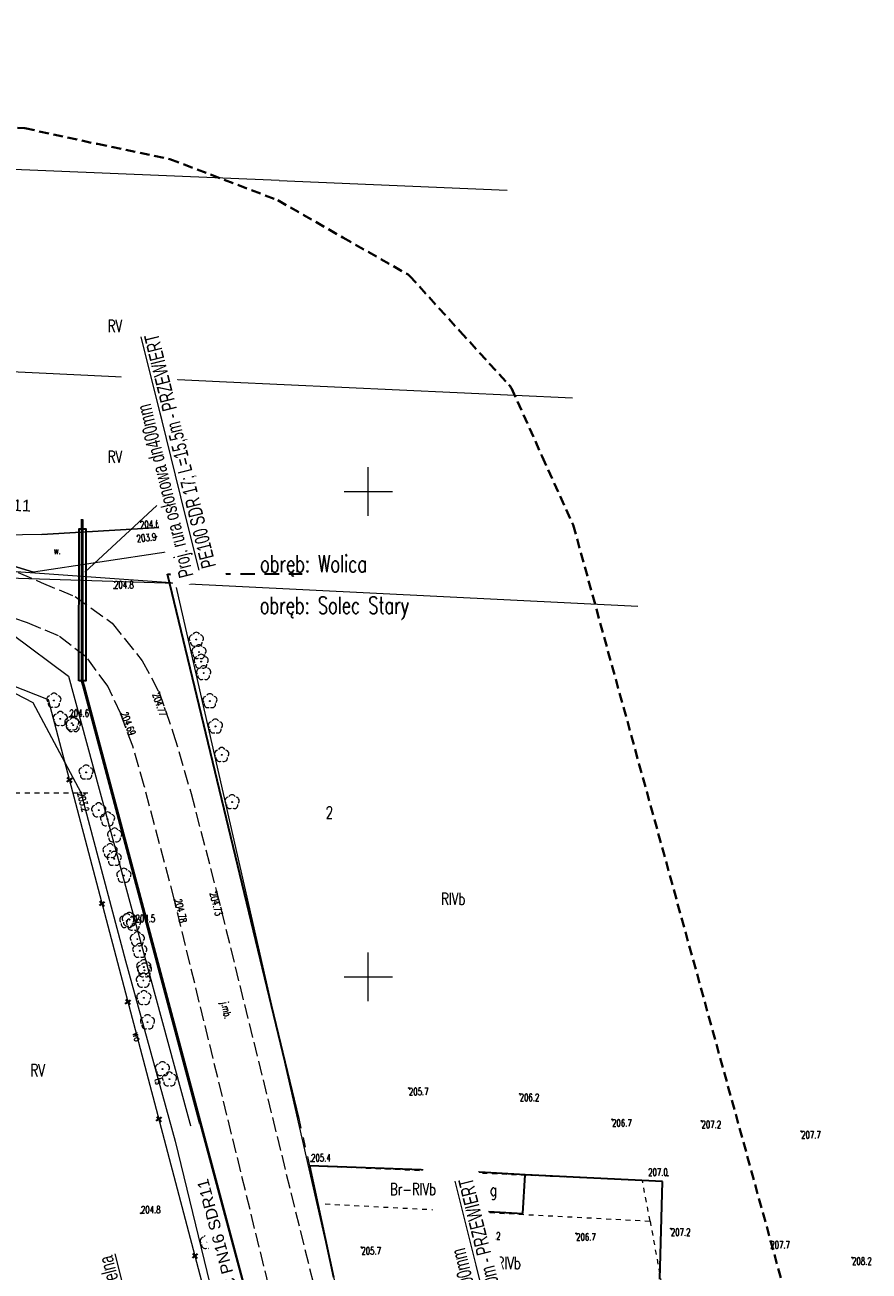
# Model space of a CAD drawing. Header units: metres. Extents: x 7496982 to 7497528, y 5603168 to 5605598.
# Tile 23 of 74: x 7497365 to 7497452, y 5603420 to 5603548. Entities that reach past the tile are written whole.
import ezdxf
from ezdxf.enums import TextEntityAlignment as Align

# ---------------------------------------------------------------- set-up
doc = ezdxf.new("R2010")
doc.units = ezdxf.units.M
doc.header["$MEASUREMENT"] = 0
for name, pattern in [('1', [0]), ('1_SUTP_A', [0]), ('1_SUWP', [0]), ('2', [1.5, 1, -0.5]), ('2_OTKJ', [2, 1.5, -0.5]), ('2_OTKR', [0]), ('2_OTKR_A', [2, 1, -1]), ('2_OTOB', [2, 1, -1]), ('2_OTOO', [0]), ('4', [2.5, 1.5, -1]), ('BUD', [0]), ('GAO', [2.5, 1.5, -1]), ('GDE', [0]), ('GUK', [2, 1.5, -0.5]), ('GUZ', [1, 0.5, -0.5])]:
    doc.linetypes.add(name, pattern=pattern)
doc.layers.get('0').update_dxf_attribs({"color": 250, "linetype": 'CONTINUOUS', "lineweight": 100})
for name, color, linetype, lineweight in [('! IS_opis woda', 7, 'CONTINUOUS', 9), ('! IS_woda', 5, 'CONTINUOUS', 50), ('! r.o.', 7, 'CONTINUOUS', 30), ('!_gaz', 40, 'CONTINUOUS', 40), ('!COPIS', 7, 'CONTINUOUS', 15), ('_MAPA_L_0', 7, '1', 18), ('EBUOA_T_1', 14, 'CONTINUOUS', 25), ('EBUPP_L_3', 250, 'BUD', 30), ('EDZPD_L_0', 3, 'GDE', 18), ('EDZTD_T_0', 3, 'CONTINUOUS', 18), ('EKLPK_L_0', 90, 'GUK', 18), ('EKLTK_T_0', 90, 'CONTINUOUS', 25), ('EPGPO_L_0', 7, 'GAO', 35), ('EPGTO_T_0', 7, 'CONTINUOUS', 50), ('EUZPU_L_0', 90, '4', 18), ('EUZPU_L_3_L_0', 7, '1', 0), ('OTK_E_T_0', 7, 'CONTINUOUS', 0), ('OTK_E_T_4', 7, 'CONTINUOUS', 0), ('OTK_L_0', 7, '2_OTKJ', 18), ('OTK_L_5', 7, '2_OTKR_A', 18), ('OTO_L_0', 7, '2_OTOO', 35), ('OTO_L_1', 7, '2_OTOB', 18), ('OTR_T_0', 7, 'CONTINUOUS', 18), ('OTR_T_1', 7, 'CONTINUOUS', 18), ('OTZ_T_0', 3, 'CONTINUOUS', 18), ('SUNR_T_0', 7, 'CONTINUOUS', 18), ('SUTP_E_T_0', 30, 'CONTINUOUS', 0), ('SUTP_L_0', 30, '1_SUTP_A', 18), ('SUWP_E_T_0', 5, 'CONTINUOUS', 0), ('SUWP_L_0', 5, '1_SUWP', 18), ('SZZPZ_T_0_T_0', 7, 'CONTINUOUS', 0), ('ZAKRES_L_0', 1, '2', 40), ('ZAKRES_L_0_a', 1, '2', 40)]:
    doc.layers.add(name, color=color, linetype=linetype, lineweight=lineweight)
doc.styles.add('ARIAL', font='arial.ttf', dxfattribs={"width": 0.8})
doc.styles.add('R', font='arial.ttf')
doc.styles.get("Standard").update_dxf_attribs({"font": 'Simplex.SHX', "width": 0.75})

# ---------------------------------------------------------------- blocks, each defined once
blk = doc.blocks.new('1_SUPS')
at = {"linetype": 'Continuous'}
blk.add_circle((0, 0), 0.0625, dxfattribs=at)
blk = doc.blocks.new('2_OTZL')
at = {"linetype": 'Continuous'}
blk.add_circle((0, 0), 0.045, dxfattribs=at)
for centre, start, end in [((-0.36, 0.12), 102.1445, 221.86), ((0, 0.38), 30.1401, 149.8599), ((0.36, 0.12), 318.14, 77.8555), ((-0.22, -0.3), 174.1482, 293.8542), ((0.22, -0.3), 246.1458, 5.8518)]:
    blk.add_arc(centre, 0.375, start, end, dxfattribs=at)
blk = doc.blocks.new('2_OTRS')
at = {"linetype": 'Continuous'}
blk.add_circle((0, 0), 0.045, dxfattribs=at)
blk = doc.blocks.new('2_OTRN')
at = {"linetype": 'Continuous'}
blk.add_circle((0, 0), 0.045, dxfattribs=at)
blk = doc.blocks.new('DLI')
at = {"linetype": 'Continuous'}
blk.add_circle((0, 0), 0.045, dxfattribs=at)
for centre, start, end in [((-0.36, 0.12), 102.1445, 221.86), ((0, 0.38), 30.1401, 149.8599), ((0.36, 0.12), 318.14, 77.8555), ((-0.22, -0.3), 174.1482, 293.8542), ((0.22, -0.3), 246.1458, 5.8518)]:
    blk.add_arc(centre, 0.375, start, end, dxfattribs=at)
blk = doc.blocks.new('krzyż')
at = {"layer": '!_gaz', "color": 1, "linetype": 'ByBlock'}
for points in [[(-0.49, 0.45), (0.49, -0.45)], [(-0.43, -0.58), (0.4, 0.54)]]:
    blk.add_lwpolyline(points, dxfattribs=at)

msp = doc.modelspace()

# ---------------------------------------------------------------- linework, layer by layer
at = {"layer": '! IS_woda', "linetype": 'Continuous'}
msp.add_lwpolyline([(7497132.24921, 5603496.79395), (7497132.21671, 5603496.12775), (7497157.50043, 5603494.97128), (7497189.31155, 5603493.46162), (7497231.38314, 5603491.46502), (7497250.17806, 5603490.46726), (7497281.33791, 5603487.9699), (7497299.19608, 5603486.30762), (7497299.39465, 5603486.28645), (7497299.39465, 5603486.28645), (7497300.10499, 5603495.72111), (7497312.69704, 5603494.93337), (7497327.74528, 5603493.97238), (7497328.56999, 5603498.67649), (7497370.51153, 5603497.31123), (7497370.51497, 5603491.23723), (7497370.51497, 5603480.45582), (7497370.6311, 5603480.01695), (7497392.82397, 5603396.85646)], dxfattribs=at)
at = {"layer": '! r.o.', "ltscale": 0.08}
msp.add_lwpolyline([(7497370.16236, 5603480.50189), (7497370.19077, 5603496.14332), (7497370.87701, 5603496.15036), (7497370.88466, 5603480.47107)], close=True, dxfattribs=at)
at = {"layer": '_MAPA_L_0', "linetype": '1'}
for p, q in [((7497400, 5603497.5), (7497400, 5603502.5)), ((7497397.5, 5603500), (7497402.5, 5603500)), ((7497400, 5603447.5), (7497400, 5603452.5)), ((7497397.5, 5603450), (7497402.5, 5603450))]:
    msp.add_line(p, q, dxfattribs=at)
at = {"layer": 'EBUPP_L_3', "linetype": '1'}
for p, q in [((7497410.2775, 5603429.94854), (7497410.04396, 5603425.94915)), ((7497416.18176, 5603429.60377), (7497410.2775, 5603429.94854)), ((7497415.94822, 5603425.60438), (7497416.18176, 5603429.60377)), ((7497410.04396, 5603425.94915), (7497415.94822, 5603425.60438))]:
    msp.add_line(p, q, dxfattribs=at)
at = {"layer": 'EDZPD_L_0', "linetype": 'GDE'}
for p, q in [((7497390.81, 5603532.04), (7497361.2, 5603533.27)), ((7497390.81, 5603532.04), (7497414.33215, 5603531.03475)), ((7497385.4, 5603511.25), (7497343.66, 5603513.24)), ((7497421.05305, 5603509.61187), (7497385.4, 5603511.25)), ((7497380.13, 5603490.56), (7497138.06, 5603507.61)), ((7497124.54, 5603498.74), (7497380.13, 5603490.56)), ((7497399.96, 5603403.67), (7497380.13, 5603490.56)), ((7497380.13, 5603490.56), (7497427.77498, 5603488.18573)), ((7497363.28, 5603485.29), (7497369.1, 5603480.96)), ((7497369.1, 5603480.96), (7497390.01, 5603404.02))]:
    msp.add_line(p, q, dxfattribs=at)
at = {"layer": 'EKLPK_L_0', "linetype": 'GUZ'}
msp.add_line((7497371.09327, 5603468.92655), (7497354.65858, 5603468.87219), dxfattribs=at)
at = {"layer": 'EPGPO_L_0', "linetype": 'GAO'}
msp.add_line((7497379.31242, 5603491.48297), (7497393.17523, 5603491.51647), dxfattribs=at)
at = {"layer": 'EUZPU_L_0', "linetype": 'GUZ'}
for p, q in [((7497428.2558, 5603429.01479), (7497394.45263, 5603430.48478)), ((7497429.05078, 5603424.8254), (7497428.2558, 5603429.01479)), ((7497395.56369, 5603426.59019), (7497429.05078, 5603424.8254)), ((7497429.05078, 5603424.8254), (7497433.64405, 5603399.4849))]:
    msp.add_line(p, q, dxfattribs=at)
at = {"layer": 'EUZPU_L_3_L_0', "linetype": '1'}
for p, q in [((7497366.35, 5603495.55), (7497378.50992, 5603496.29992)), ((7497378.50992, 5603496.29992), (7497379.15637, 5603493.75721)), ((7497366.35, 5603495.55), (7497362.36, 5603495.49)), ((7497379.15637, 5603493.75721), (7497365.49, 5603491.68)), ((7497362.12, 5603492.71), (7497365.49, 5603491.68))]:
    msp.add_line(p, q, dxfattribs=at)
at = {"layer": 'OTK_L_0', "linetype": '2_OTKJ'}
for p, q in [((7497363.91, 5603491.64), (7497366.27354, 5603490.63014)), ((7497366.27354, 5603490.63014), (7497369.78028, 5603489.164)), ((7497369.78028, 5603489.164), (7497373.60557, 5603486.43827)), ((7497364.87, 5603486.46), (7497361.78, 5603487.5)), ((7497368.07, 5603485.11), (7497364.87, 5603486.46)), ((7497373.60557, 5603486.43827), (7497376.69135, 5603482.55177)), ((7497370.95, 5603482.93), (7497368.07, 5603485.11)), ((7497373.14752, 5603479.94385), (7497370.95, 5603482.93)), ((7497376.69135, 5603482.55177), (7497378.43, 5603479.33)), ((7497374.48, 5603477.1), (7497373.14752, 5603479.94385)), ((7497378.43, 5603479.33), (7497379.89, 5603475.11)), ((7497375.71, 5603473.76), (7497374.48, 5603477.1)), ((7497379.89, 5603475.11), (7497381.73, 5603468.88)), ((7497376.91, 5603469.66), (7497375.71, 5603473.76)), ((7497380.01, 5603457.9), (7497376.91, 5603469.66)), ((7497381.73, 5603468.88), (7497384.36, 5603458.79)), ((7497384.36, 5603458.79), (7497398.465, 5603401.659)), ((7497393.989, 5603400.765), (7497380.01, 5603457.9))]:
    msp.add_line(p, q, dxfattribs=at)
at = {"layer": 'OTK_L_5', "linetype": '2_OTKR'}
for p, q in [((7497378.50992, 5603496.29992), (7497366.35, 5603495.55)), ((7497379.15637, 5603493.75721), (7497378.50992, 5603496.29992)), ((7497366.35, 5603495.55), (7497362.36, 5603495.49)), ((7497379.15637, 5603493.75721), (7497365.49, 5603491.68)), ((7497365.49, 5603491.68), (7497362.12, 5603492.71))]:
    msp.add_line(p, q, dxfattribs=at)
at = {"layer": 'OTO_L_0', "linetype": '2_OTOO'}
for p, q in [((7497392.82904, 5603435.37526), (7497379.31242, 5603491.48297)), ((7497410.2775, 5603429.94854), (7497393.94728, 5603430.50191)), ((7497393.94728, 5603430.50191), (7497396.4, 5603419.04)), ((7497430.31749, 5603428.91422), (7497416.18176, 5603429.60377)), ((7497430.04167, 5603418.84682), (7497430.31749, 5603428.91422))]:
    msp.add_line(p, q, dxfattribs=at)
at = {"layer": 'OTO_L_1', "linetype": '2_OTOB'}
msp.add_line((7497392.83, 5603435.38), (7497393.95, 5603430.5), dxfattribs=at)
at = {"layer": 'SUTP_L_0', "linetype": '1_SUTP_A'}
for p, q in [((7497359.803, 5603481.143), (7497365.41, 5603478.241)), ((7497365.41, 5603478.241), (7497370.354, 5603468.973)), ((7497370.354, 5603468.973), (7497374.976, 5603451.648)), ((7497374.976, 5603451.648), (7497380.108, 5603433.073)), ((7497380.108, 5603433.073), (7497383.676, 5603418.346))]:
    msp.add_line(p, q, dxfattribs=at)
at = {"layer": 'SUWP_L_0', "linetype": '1_SUWP'}
for p, q in [((7497358.88112, 5603481.75938), (7497366.99967, 5603478.55264)), ((7497366.99967, 5603478.55264), (7497388.85604, 5603395.77431))]:
    msp.add_line(p, q, dxfattribs=at)
at = {"layer": 'ZAKRES_L_0', "linetype": '2'}
for p, q in [((7497176.63071, 5603548.06744), (7497364.60759, 5603537.41998)), ((7497364.60759, 5603537.41998), (7497372.06871, 5603535.80112)), ((7497372.06871, 5603535.80112), (7497379.54188, 5603534.2388)), ((7497379.54188, 5603534.2388), (7497390.68299, 5603530.00491)), ((7497390.68299, 5603530.00491), (7497397.38206, 5603526.16707)), ((7497397.38206, 5603526.16707), (7497404.0968, 5603522.35672)), ((7497404.0968, 5603522.35672), (7497404.16676, 5603522.28018)), ((7497404.16676, 5603522.28018), (7497404.25674, 5603522.22863)), ((7497404.25674, 5603522.22863), (7497409.44198, 5603516.5085)), ((7497409.44198, 5603516.5085), (7497414.65062, 5603510.80967)), ((7497414.65062, 5603510.80967), (7497414.6935, 5603510.71525)), ((7497414.6935, 5603510.71525), (7497414.76315, 5603510.63842)), ((7497414.76315, 5603510.63842), (7497417.92699, 5603503.59593)), ((7497417.92699, 5603503.59593), (7497421.11966, 5603496.56647)), ((7497421.11966, 5603496.56647), (7497451.47754, 5603386.55397))]:
    msp.add_line(p, q, dxfattribs=at)
at = {"layer": 'ZAKRES_L_0_a', "linetype": '2'}
for p, q in [((7497176.63071, 5603548.06744), (7497364.60759, 5603537.41998)), ((7497364.60759, 5603537.41998), (7497372.06871, 5603535.80112)), ((7497372.06871, 5603535.80112), (7497379.54188, 5603534.2388)), ((7497379.54188, 5603534.2388), (7497390.68299, 5603530.00491)), ((7497390.68299, 5603530.00491), (7497397.38206, 5603526.16707)), ((7497397.38206, 5603526.16707), (7497404.0968, 5603522.35672)), ((7497404.0968, 5603522.35672), (7497404.16676, 5603522.28018)), ((7497404.16676, 5603522.28018), (7497404.25674, 5603522.22863)), ((7497404.25674, 5603522.22863), (7497409.44198, 5603516.5085)), ((7497409.44198, 5603516.5085), (7497414.65062, 5603510.80967)), ((7497414.65062, 5603510.80967), (7497414.6935, 5603510.71525)), ((7497414.6935, 5603510.71525), (7497414.76315, 5603510.63842)), ((7497414.76315, 5603510.63842), (7497417.92699, 5603503.59593)), ((7497417.92699, 5603503.59593), (7497421.11966, 5603496.56647)), ((7497421.11966, 5603496.56647), (7497451.47754, 5603386.55397))]:
    msp.add_line(p, q, dxfattribs=at)

# ---------------------------------------------------------------- block references
at = {"layer": '!_gaz', "linetype": 'ByBlock', "transparency": 33554687, "xscale": 0.5, "yscale": 0.5, "zscale": 0.5, "rotation": 77.69848993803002}
for p in [(7497369.19446, 5603470.28013), (7497372.54651, 5603457.51971), (7497375.21259, 5603447.41052), (7497378.40579, 5603435.32826)]:
    msp.add_blockref('krzyż', p, dxfattribs=at)
at = {"layer": 'OTR_T_0', "rotation": 86.8745593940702}
for p in [(7497378.43, 5603479.33), (7497374.48, 5603477.1), (7497384.36, 5603458.79), (7497380.01, 5603457.9)]:
    msp.add_blockref('2_OTRS', p, dxfattribs=at)
at = {"layer": 'OTR_T_1'}
for p, rotation in [((7497378.50992, 5603496.29992), 358.1466998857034), ((7497378.13661, 5603495.34634), 358.9390882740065)]:
    msp.add_blockref('2_OTRN', p, dxfattribs=dict(at, rotation=rotation))
for p in [(7497373.79323, 5603490.00489), (7497371.2087, 5603477.51712), (7497376, 5603455.63), (7497404.18874, 5603438.53677), (7497415.60878, 5603437.93501), (7497425.13276, 5603435.30428), (7497434.3505, 5603435.14405), (7497444.62688, 5603434.09233), (7497394.10422, 5603430.97146), (7497430.8777, 5603429.48359), (7497376.56385, 5603425.62747), (7497431.18757, 5603424.05126), (7497411.60842, 5603423.66762), (7497421.42798, 5603423.55835), (7497441.44594, 5603422.74797), (7497399.28912, 5603422.1302), (7497449.87475, 5603421.0762)]:
    msp.add_blockref('2_OTRN', p, dxfattribs=at)
at = {"layer": 'OTZ_T_0'}
for p in [(7497382.27, 5603484.74), (7497382.55, 5603483.45), (7497382.77, 5603482.47), (7497383.03, 5603481.29), (7497367.59, 5603478.46), (7497383.67, 5603478.4), (7497368.25, 5603476.57), (7497369.44, 5603476.12), (7497369.59, 5603475.93), (7497384.24, 5603475.79), (7497384.89, 5603472.86), (7497370.91, 5603471.05), (7497372.21, 5603467.16), (7497385.96, 5603468), (7497373.12, 5603466.23), (7497373.85, 5603464.57), (7497373.38, 5603462.96), (7497373.81, 5603462.16), (7497374.81, 5603460.42), (7497375.11, 5603455.74), (7497375.37, 5603455.88), (7497375.8, 5603455.47), (7497376.19, 5603453.87), (7497376.44, 5603452.68), (7497376.85, 5603451), (7497376.93, 5603450.66), (7497376.81, 5603449.61), (7497376.87, 5603447.82), (7497377.24, 5603445.32), (7497378.78, 5603440.49), (7497379.5, 5603439.44), (7497381.73, 5603433.52), (7497383.41, 5603422.67)]:
    msp.add_blockref('2_OTZL', p, dxfattribs=at)
at = {"layer": 'SUNR_T_0'}
msp.add_blockref('1_SUPS', (7497370.354, 5603468.973), dxfattribs=at)
at = {"layer": 'SZZPZ_T_0_T_0'}
for p in [(7497367.59, 5603478.46), (7497368.25, 5603476.57), (7497369.44, 5603476.12), (7497369.59, 5603475.93), (7497370.91, 5603471.05), (7497372.21, 5603467.16), (7497373.12, 5603466.23), (7497373.85, 5603464.57), (7497373.38, 5603462.96), (7497373.81, 5603462.16), (7497374.81, 5603460.42), (7497375.11, 5603455.74), (7497375.37, 5603455.88), (7497375.8, 5603455.47), (7497376.19, 5603453.87), (7497376.44, 5603452.68), (7497376.85, 5603451), (7497376.93, 5603450.66), (7497376.81, 5603449.61), (7497376.87, 5603447.82), (7497377.24, 5603445.32), (7497378.78, 5603440.49), (7497379.5, 5603439.44), (7497381.73, 5603433.52), (7497383.41, 5603422.67)]:
    msp.add_blockref('DLI', p, dxfattribs=at)

# ---------------------------------------------------------------- texts
at = {"layer": 'EBUOA_T_1', "width": 0.7}
msp.add_text('g', height=1.25001, dxfattribs=at).set_placement((7497412.53738, 5603428.67036), align=Align.TOP_LEFT)
at = {"layer": 'EDZTD_T_0', "width": 0.7}
msp.add_text('2', height=1.25001, dxfattribs=at).set_placement((7497395.6204, 5603467.54501), align=Align.TOP_LEFT)
at = {"layer": 'EKLTK_T_0', "width": 0.7}
for s, p in [('RV', (7497373.14934, 5603517.66687)), ('RV', (7497373.14934, 5603504.19197)), ('RIVb', (7497407.51346, 5603458.6434)), ('RV', (7497365.17943, 5603440.98136)), ('Br-RIVb', (7497402.24407, 5603428.73779)), ('Br-RIVb', (7497410.99338, 5603421.12759))]:
    msp.add_text(s, height=1.25001, dxfattribs=at).set_placement(p, align=Align.TOP_LEFT)
at = {"layer": 'EPGTO_T_0', "lineweight": 18, "width": 0.7}
for s, p in [('obręb: Wolica', (7497388.84812, 5603493.42784)), ('obręb: Solec Stary', (7497388.81794, 5603489.14532))]:
    msp.add_text(s, height=1.75, dxfattribs=at).set_placement(p, align=Align.TOP_LEFT)
at = {"layer": 'OTK_E_T_0', "lineweight": 9, "width": 0.7}
msp.add_text('j.mb.', height=0.75, rotation=282.3954043, dxfattribs=at).set_placement((7497385.27868, 5603446.53859), align=Align.MIDDLE)
at = {"layer": 'OTK_E_T_4', "lineweight": 9, "width": 0.7}
msp.add_text('w.', height=0.75, rotation=0.5208602, dxfattribs=at).set_placement((7497367.93513, 5603493.53141), align=Align.CENTER)
at = {"layer": 'OTR_T_0', "lineweight": 9, "width": 0.7}
for s, rotation, p in [('204.77', 289.0841676, (7497378.43, 5603479.33)), ('204.73', 284.5844526, (7497384.36, 5603458.79))]:
    msp.add_text(s, height=0.75, rotation=rotation, dxfattribs=at).set_placement(p, align=Align.TOP_LEFT)
for s, rotation, p in [('204.69', 290.2169066, (7497374.48, 5603477.1)), ('204.78', 283.2701671, (7497380.01, 5603457.9))]:
    msp.add_text(s, height=0.75, rotation=rotation, dxfattribs=at).set_placement(p)
at = {"layer": 'OTR_T_1', "lineweight": 9, "width": 0.7}
msp.add_text('204.6', height=0.75, rotation=3.3513999, dxfattribs=at).set_placement((7497378.50992, 5603496.29992), align=Align.RIGHT)
msp.add_text('203.9', height=0.75, rotation=6.1082555, dxfattribs=at).set_placement((7497378.13661, 5603495.34634), align=Align.MIDDLE_RIGHT)
for s, p in [('204.8', (7497373.79323, 5603490.00489)), ('204.5', (7497376, 5603455.63)), ('205.4', (7497394.10422, 5603430.97146)), ('204.8', (7497376.56385, 5603425.62747))]:
    msp.add_text(s, height=0.75, dxfattribs=at).set_placement(p)
msp.add_text('204.6', height=0.75, dxfattribs=at).set_placement((7497371.2087, 5603477.51712), align=Align.TOP_RIGHT)
for s, p in [('205.7', (7497404.18874, 5603438.53677)), ('206.2', (7497415.60878, 5603437.93501)), ('206.7', (7497425.13276, 5603435.30428)), ('207.2', (7497434.3505, 5603435.14405)), ('207.7', (7497444.62688, 5603434.09233)), ('207.2', (7497431.18757, 5603424.05126)), ('206.2', (7497411.60842, 5603423.66762)), ('206.7', (7497421.42798, 5603423.55835)), ('207.7', (7497441.44594, 5603422.74797)), ('205.7', (7497399.28912, 5603422.1302)), ('208.2', (7497449.87475, 5603421.0762))]:
    msp.add_text(s, height=0.75, dxfattribs=at).set_placement(p, align=Align.TOP_LEFT)
msp.add_text('207.0', height=0.75, dxfattribs=at).set_placement((7497430.8777, 5603429.48359), align=Align.RIGHT)
at = {"layer": 'SUNR_T_0', "lineweight": 9, "width": 0.7}
msp.add_text('203.2', height=0.75, rotation=284.8009969, dxfattribs=at).set_placement((7497370.354, 5603468.973), align=Align.MIDDLE_LEFT)
at = {"layer": 'SUTP_E_T_0', "lineweight": 9, "width": 0.7}
msp.add_text('ts', height=0.75, rotation=285.4450018, dxfattribs=at).set_placement((7497378.40308, 5603439.24388), align=Align.MIDDLE)
at = {"layer": 'SUWP_E_T_0', "lineweight": 9, "width": 0.7}
msp.add_text('wo', height=0.75, rotation=284.7905467, dxfattribs=at).set_placement((7497376.17057, 5603443.81899), align=Align.MIDDLE)

# ---------------------------------------------------------------- next in the draw order: texts
at = {"layer": '! IS_opis woda', "color": 7, "lineweight": 9, "insert": (7497390.08792, 5603400.08553), "char_height": 1.2, "attachment_point": 1, "rotation": 105.0899893, "style": 'R', "bg_fill": 2}
msp.add_mtext_dynamic_manual_height_columns('w - {\\fArial|b0|i0|c238|p34;dn225x20,5} PE100RC {\\fArial|b0|i0|c238|p34;PN16 }SDR11  ', width=34.9196507, gutter_width=12.5, heights=[0], dxfattribs=at)
at = {"layer": '!COPIS', "ltscale": 5, "char_height": 1.5, "attachment_point": 1, "rotation": 104, "style": 'ARIAL', "bg_fill": 3, "box_fill_scale": 1.5, "bg_fill_color": 256, "bg_fill_transparency": 0}
for s, width, insert in [('{\\fArial Narrow|b0|i0|c238|p34;Proj. rura osłonowa dn400mm\\P\\O PE100 SDR 17; L=15,5m - PRZEWIERT}', 25.7819543, (7497380.5294, 5603490.97272)), ('{\\fArial Narrow|b0|i0|c238|p34;Proj. rura osłonowa dn400mm\\P\\O PE100 SDR 17; L=11,0m - PRZEWIERT}', 26.3942271, (7497412.92598, 5603403.98881))]:
    msp.add_mtext_dynamic_manual_height_columns(s, width=width, gutter_width=12.5, heights=[0], dxfattribs=dict(at, insert=insert))

# ---------------------------------------------------------------- next in the draw order: linework, layer by layer
at = {"layer": '!COPIS', "ltscale": 5}
msp.add_lwpolyline([(7497370.77489, 5603491.67767), (7497378.21671, 5603498.56895)], dxfattribs=at)

# ---------------------------------------------------------------- next in the draw order: block references
at = {"layer": '!_gaz', "linetype": 'ByBlock', "transparency": 33554687, "xscale": 0.5, "yscale": 0.5, "zscale": 0.5, "rotation": 77.69848993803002}
msp.add_blockref('krzyż', (7497382.1386, 5603421.2429), dxfattribs=at)

# ---------------------------------------------------------------- next in the draw order: texts
at = {"layer": '! IS_opis woda', "color": 7, "lineweight": 9, "insert": (7497335.3522, 5603500.13172), "char_height": 1.2, "attachment_point": 1, "rotation": 358.0720369, "style": 'R', "bg_fill": 2}
msp.add_mtext_dynamic_manual_height_columns('w - {\\fArial|b0|i0|c238|p34;dn225x20,5} PE100RC {\\fArial|b0|i0|c238|p34;PN16 }SDR11  ', width=34.9196507, gutter_width=12.5, heights=[0], dxfattribs=at)
at = {"layer": '!COPIS', "ltscale": 5, "insert": (7497376.77934, 5603402.48644), "char_height": 1.5, "attachment_point": 1, "rotation": 104, "style": 'ARIAL', "bg_fill": 3, "box_fill_scale": 1.5, "bg_fill_color": 256, "bg_fill_transparency": 0}
msp.add_mtext_dynamic_manual_height_columns('{\\fArial Narrow|b0|i0|c238|p34;\\LProj. rura osłonowa dwudzielna \\l\\P dn110PE; L=2,0m }', width=19.8718961, gutter_width=12.5, heights=[0], dxfattribs=at)

doc.saveas('drawing.dxf')
